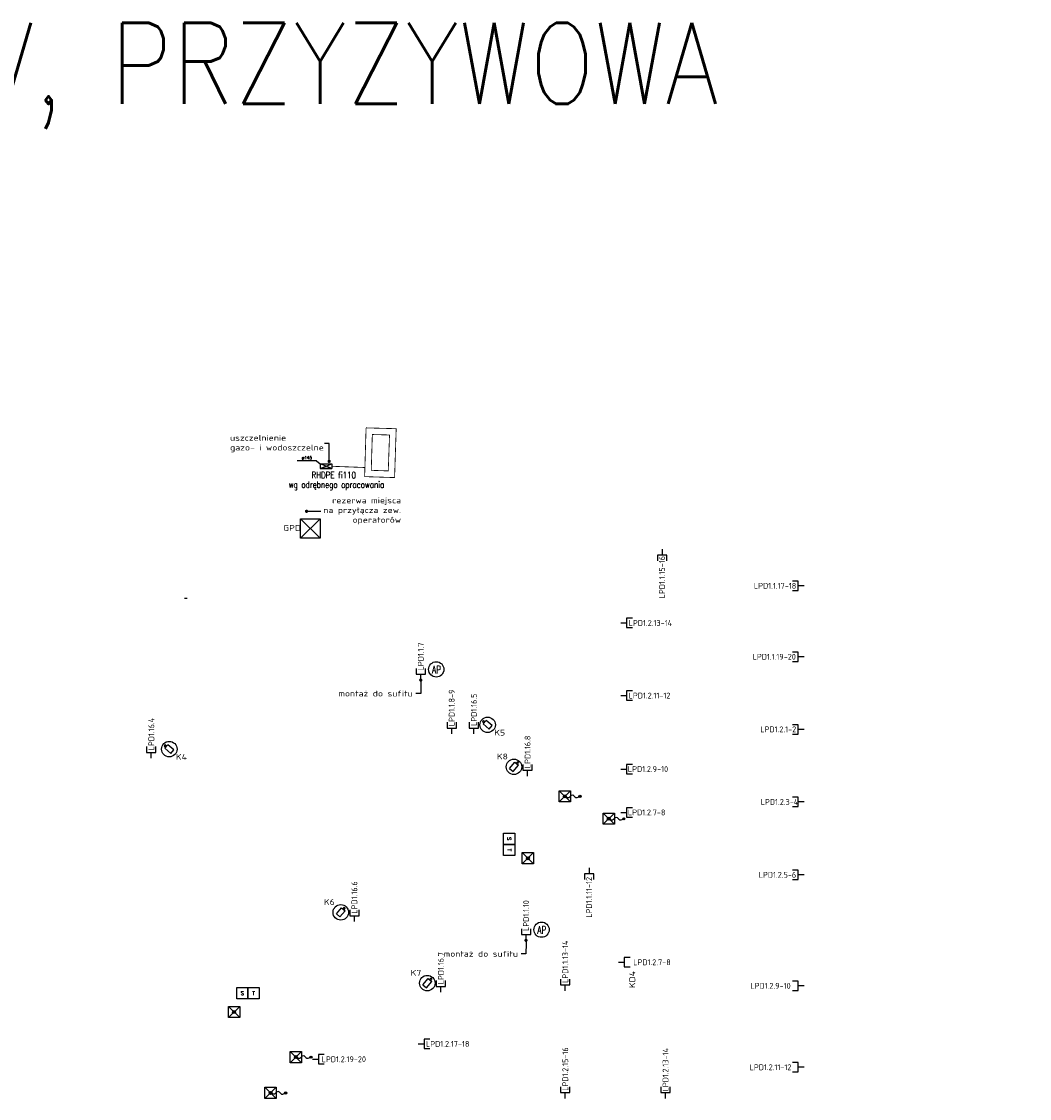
# Model space of a CAD drawing. Header units: millimetres. Extents: x 94562 to 148980, y -25377 to 3008.
# Tile 128 of 140: x 101395 to 104506, y -361 to 2963. Entities that reach past the tile are written whole.
import ezdxf
from ezdxf import colors
from ezdxf.entities.mleader import LeaderData, LeaderLine
from ezdxf.enums import TextEntityAlignment as Align
from ezdxf.math import Vec2, Vec3

# ---------------------------------------------------------------- set-up
doc = ezdxf.new("R2010")
doc.units = ezdxf.units.MM
doc.linetypes.add('8', pattern=[0.5, 0.25, -0.25])
doc.layers.add('--00--ELEKTRYKA', color=7, linetype='Continuous', lineweight=20, true_color=0xff0a0a)
for name, color, linetype in [('0-EL-OPIS', 120, 'Continuous'), ('tt_opis', 30, 'Continuous'), ('tt_pomoc', 42, 'Continuous'), ('tt_symbole', 40, 'Continuous')]:
    doc.layers.add(name, color=color, linetype=linetype)
doc.styles.add('CP_ATTR', font='arial.ttf')
doc.styles.add('CP_TXT', font='ROMANS.SHX')
doc.styles.add('EL-OPIS', font='romans.shx', dxfattribs={"width": 0.85})
doc.styles.add('ELOPIS', font='romans.shx', dxfattribs={"width": 0.8})
doc.styles.add('iso', font='isocpeur.ttf', dxfattribs={"width": 1.2})
doc.styles.add('Opis_czujki', font='romans.shx', dxfattribs={"width": 0.7})

# ---------------------------------------------------------------- blocks, each defined once
blk = doc.blocks.new('_Dot')
at = {"color": 0, "linetype": 'ByBlock', "lineweight": -2}
blk.add_line((-0.5, 0), (-1, 0), dxfattribs=at)
at = {"color": 0, "linetype": 'ByBlock', "const_width": 0.5}
blk.add_lwpolyline([(-0.25, 0, 1), (0.25, 0, 1)], format="xyb", close=True, dxfattribs=at)
blk = doc.blocks.new('e g_media')
at = {"color": 0, "linetype": 'ByBlock', "lineweight": -2}
blk.add_line((0, 0), (10, 0), dxfattribs=at)
at = {"color": 0, "linetype": 'ByBlock', "lineweight": -2, "flags": 128}
blk.add_lwpolyline([(20, 8), (10, 8), (10, -8), (20, -8)], dxfattribs=at)
blk = doc.blocks.new('*U329')
at = {"color": 0, "linetype": 'ByBlock', "lineweight": -2}
blk.add_blockref('e g_media', (0, 0), dxfattribs=at)
at = {"color": 0, "linetype": 'ByBlock', "lineweight": -2, "style": 'iso'}
blk.add_attdef('TYP', text='', height=10, dxfattribs=at).set_placement((44.6, 0), align=Align.MIDDLE)
blk = doc.blocks.new('*U328')
at = {"color": 0, "linetype": 'ByBlock', "lineweight": -2}
blk.add_blockref('e g_media', (0, 0), dxfattribs=at)
at = {"color": 0, "linetype": 'ByBlock', "lineweight": -2, "style": 'iso'}
blk.add_attdef('TYP', text='', height=10, dxfattribs=at).set_placement((40.4, 0), align=Align.MIDDLE)
blk = doc.blocks.new('*U331')
at = {"color": 0, "linetype": 'ByBlock', "lineweight": -2}
blk.add_blockref('e g_media', (0, 0), dxfattribs=at)
at = {"color": 0, "linetype": 'ByBlock', "lineweight": -2, "style": 'iso'}
blk.add_attdef('TYP', text='', height=10, dxfattribs=at).set_placement((42.4, 0), align=Align.MIDDLE)
blk = doc.blocks.new('*U332')
at = {"color": 0, "linetype": 'ByBlock', "lineweight": -2}
blk.add_blockref('e g_media', (0, 0), dxfattribs=at)
at = {"color": 0, "linetype": 'ByBlock', "lineweight": -2, "style": 'iso'}
blk.add_attdef('TYP', text='', height=10, dxfattribs=at).set_placement((49.7, 0), align=Align.MIDDLE)
blk = doc.blocks.new('*U330')
at = {"color": 0, "linetype": 'ByBlock', "lineweight": -2}
blk.add_blockref('e g_media', (0, 0), dxfattribs=at)
at = {"color": 0, "linetype": 'ByBlock', "lineweight": -2, "style": 'iso'}
blk.add_attdef('TYP', text='', height=10, rotation=180, dxfattribs=at).set_placement((50.5, 0), align=Align.MIDDLE)
blk = doc.blocks.new('AP')
at = {"layer": 'tt_symbole'}
blk.add_circle((0, 0), 23.6, dxfattribs=at)
at = {"layer": 'tt_symbole', "style": 'Opis_czujki', "width": 0.7}
blk.add_text('AP', height=23.4, dxfattribs=at).set_placement((-12.9, -12.4))
blk = doc.blocks.new('_ASN_kam_stac_wew')
at = {"lineweight": -3}
for p, q in [((2353.2, 597.7), (2381.2, 597.7)), ((2353.2, 597.7), (2353.2, 581.7)), ((2381.2, 597.7), (2381.2, 581.7)), ((2353.2, 581.7), (2381.2, 581.7)), ((2381.2, 587.2), (2381.2, 592.2)), ((2388.2, 592.2), (2386.3, 592.2)), ((2386.3, 587.2), (2386.3, 592.2)), ((2388.2, 587.2), (2386.3, 587.2)), ((2388.2, 587.2), (2388.2, 592.2))]:
    blk.add_line(p, q, dxfattribs=at)
for p, q in [((2386.3, 592.2), (2381.2, 592.2)), ((2386.3, 587.2), (2381.2, 587.2))]:
    blk.add_line(p, q)
blk = doc.blocks.new('K1')
at = {"layer": 'tt_symbole'}
blk.add_circle((0, 0), 23.9, dxfattribs=at)
at = {"layer": 'tt_symbole', "xscale": 0.8959999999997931, "yscale": 0.8959999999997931, "zscale": 0.8959999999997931}
blk.add_blockref('_ASN_kam_stac_wew', (-2121, -528.4), dxfattribs=at)
blk = doc.blocks.new('*U67')
at = {"color": 0, "linetype": 'ByBlock', "lineweight": -2}
blk.add_blockref('e g_media', (0, 0), dxfattribs=at)
at = {"color": 0, "linetype": 'ByBlock', "lineweight": -2, "style": 'iso'}
blk.add_attdef('TYP', text='', height=10, dxfattribs=at).set_placement((41.3, 0), align=Align.MIDDLE)
blk = doc.blocks.new('cpel_sig_SB0005A')
blk.add_lwpolyline([(-7.5, 7.5), (7.5, 7.5), (7.5, -7.5), (-7.5, -7.5)], close=True)
at = {"style": 'CP_TXT'}
blk.add_text('S', height=5, dxfattribs=at).set_placement((0, 0), align=Align.MIDDLE_CENTER)
at = {"linetype": 'Continuous', "style": 'CP_ATTR', "flags": 9}
for tag in ['TAG', 'MARK1', 'EL-STATUS', 'FUNCTION', 'GROUP', 'NUMBER', 'WEIGHT', 'LINK', 'OTHER', 'IP', 'CHARACTER', 'POWER', 'CURRENT', 'VOLTAGE', 'PRODUCER', 'ORDER-NO', 'PRODUCT-TYPE', 'OTHER1', 'MARK2', 'ARTICLE', 'NAME']:
    blk.add_attdef(tag, text='', height=0.00005, dxfattribs=at).set_placement((-7.5, -7.5), align=Align.MIDDLE_LEFT)
blk = doc.blocks.new('cpel_sig_SB0018A')
blk.add_lwpolyline([(-7.5, 7.5), (7.5, 7.5), (7.5, -7.5), (-7.5, -7.5)], close=True)
at = {"style": 'CP_TXT'}
blk.add_text('T', height=5, dxfattribs=at).set_placement((0, 0), align=Align.MIDDLE_CENTER)
at = {"linetype": 'Continuous', "style": 'CP_ATTR', "flags": 9}
for tag in ['TAG', 'MARK1', 'EL-STATUS', 'FUNCTION', 'GROUP', 'NUMBER', 'WEIGHT', 'LINK', 'OTHER', 'IP', 'CHARACTER', 'POWER', 'CURRENT', 'VOLTAGE', 'PRODUCER', 'ORDER-NO', 'PRODUCT-TYPE', 'OTHER1', 'MARK2', 'ARTICLE', 'NAME']:
    blk.add_attdef(tag, text='', height=0.00005, dxfattribs=at).set_placement((-7.5, -7.5), align=Align.MIDDLE_LEFT)
blk = doc.blocks.new('cpel_sig_SB0011A')
h = blk.add_hatch(color=256)
h.paths.add_polyline_path([(2, 0, 0.198912), (1.4, 1.4), (0, 0), (1.4, -1.4, 0.198912)])
h.paths.add_polyline_path([(0, 0), (-1.4, -1.4, 0.414214), (1.4, -1.4)])
h.paths.add_polyline_path([(-1.4, -1.4), (0, 0), (-1.4, 1.4, 0.414214)])
h.paths.add_polyline_path([(0, 0), (1.4, 1.4, 0.414214), (-1.4, 1.4)])
for p, q in [((7.5, -7.5), (-7.5, 7.5)), ((-7.5, -7.5), (7.5, 7.5))]:
    blk.add_line(p, q)
blk.add_lwpolyline([(-7.5, 7.5), (7.5, 7.5), (7.5, -7.5), (-7.5, -7.5)], close=True)
blk.add_circle((0, 0), 2)
at = {"linetype": 'Continuous', "style": 'CP_ATTR', "flags": 9}
for tag in ['TAG', 'MARK1', 'EL-STATUS', 'FUNCTION', 'GROUP', 'NUMBER', 'WEIGHT', 'LINK', 'OTHER', 'IP', 'CHARACTER', 'POWER', 'CURRENT', 'VOLTAGE', 'PRODUCER', 'ORDER-NO', 'PRODUCT-TYPE', 'OTHER1', 'MARK2', 'ARTICLE', 'NAME']:
    blk.add_attdef(tag, text='', height=0.00005, dxfattribs=at).set_placement((-7.5, -7.5), align=Align.MIDDLE_LEFT)
blk = doc.blocks.new('cpel_sig_SB0010A')
h = blk.add_hatch(color=256)
h.paths.add_polyline_path([(2, 0, 0.198912), (1.4, 1.4), (0, 0), (1.4, -1.4, 0.198912)])
h.paths.add_polyline_path([(0, 0), (-1.4, -1.4, 0.414214), (1.4, -1.4)])
h.paths.add_polyline_path([(-1.4, -1.4), (0, 0), (-1.4, 1.4, 0.414214)])
h.paths.add_polyline_path([(0, 0), (1.4, 1.4, 0.414214), (-1.4, 1.4)])
blk.add_hatch(color=256).paths.add_polyline_path([(21.7, -0.1, 1.205887), (18.8, -0.7, 0.829265)])
for p, q in [((7.5, -7.5), (-7.5, 7.5)), ((-7.5, -7.5), (7.5, 7.5)), ((0, 0), (3.8, -1.4)), ((6.5, -0.5), (8.6, 1.2)), ((11.8, 1.1), (13.5, -0.5)), ((16.4, -1.6), (20.2, -0.1))]:
    blk.add_line(p, q)
blk.add_lwpolyline([(-7.5, 7.5), (7.5, 7.5), (7.5, -7.5), (-7.5, -7.5)], close=True)
for centre, radius in [((0, 0), 2), ((20.2, -0.1), 1.5)]:
    blk.add_circle(centre, radius)
for centre, start, end in [((10.2, -0.6), 45.5514, 130.269), ((4.6, 0.8), 250.0631, 324.1861), ((15.6, 0.6), 207.738, 291.3291)]:
    blk.add_arc(centre, 2.36, start, end)
at = {"linetype": 'Continuous', "style": 'CP_ATTR', "flags": 9}
for tag in ['TAG', 'MARK1', 'EL-STATUS', 'FUNCTION', 'GROUP', 'NUMBER', 'WEIGHT', 'LINK', 'OTHER', 'IP', 'CHARACTER', 'POWER', 'CURRENT', 'VOLTAGE', 'PRODUCER', 'ORDER-NO', 'PRODUCT-TYPE', 'OTHER1', 'MARK2', 'ARTICLE', 'NAME']:
    blk.add_attdef(tag, text='', height=0.00005, dxfattribs=at).set_placement((-7.5, -7.5), align=Align.MIDDLE_LEFT)
blk = doc.blocks.new('*U333')
at = {"color": 0, "linetype": 'ByBlock', "lineweight": -2}
blk.add_blockref('e g_media', (0, 0), dxfattribs=at)
at = {"color": 0, "linetype": 'ByBlock', "lineweight": -2, "style": 'iso'}
blk.add_attdef('TYP', text='', height=10, rotation=180, dxfattribs=at).set_placement((48, 0), align=Align.MIDDLE)
blk = doc.blocks.new('*U336')
at = {"color": 0, "linetype": 'ByBlock', "lineweight": -2}
blk.add_blockref('e g_media', (0, 0), dxfattribs=at)
at = {"color": 0, "linetype": 'ByBlock', "lineweight": -2, "style": 'iso'}
blk.add_attdef('TYP', text='', height=10, dxfattribs=at).set_placement((50.7, 0), align=Align.MIDDLE)
blk = doc.blocks.new('*U337')
at = {"color": 0, "linetype": 'ByBlock', "lineweight": -2}
blk.add_blockref('e g_media', (0, 0), dxfattribs=at)
at = {"color": 0, "linetype": 'ByBlock', "lineweight": -2, "style": 'iso'}
blk.add_attdef('TYP', text='', height=10, dxfattribs=at).set_placement((49.2, 0), align=Align.MIDDLE)
blk = doc.blocks.new('*U338')
at = {"color": 0, "linetype": 'ByBlock', "lineweight": -2}
blk.add_blockref('e g_media', (0, 0), dxfattribs=at)
at = {"color": 0, "linetype": 'ByBlock', "lineweight": -2, "style": 'iso'}
blk.add_attdef('TYP', text='', height=10, dxfattribs=at).set_placement((46.6, 0), align=Align.MIDDLE)
blk = doc.blocks.new('*U339')
at = {"color": 0, "linetype": 'ByBlock', "lineweight": -2}
blk.add_blockref('e g_media', (0, 0), dxfattribs=at)
at = {"color": 0, "linetype": 'ByBlock', "lineweight": -2, "style": 'iso'}
blk.add_attdef('TYP', text='', height=10, dxfattribs=at).set_placement((44.3, 0), align=Align.MIDDLE)
blk = doc.blocks.new('*U334')
at = {"color": 0, "linetype": 'ByBlock', "lineweight": -2}
blk.add_blockref('e g_media', (0, 0), dxfattribs=at)
at = {"color": 0, "linetype": 'ByBlock', "lineweight": -2, "style": 'iso'}
blk.add_attdef('TYP', text='', height=10, rotation=180, dxfattribs=at).set_placement((49.8, 0), align=Align.MIDDLE)
blk = doc.blocks.new('*U335')
at = {"color": 0, "linetype": 'ByBlock', "lineweight": -2}
blk.add_blockref('e g_media', (0, 0), dxfattribs=at)
at = {"color": 0, "linetype": 'ByBlock', "lineweight": -2, "style": 'iso'}
blk.add_attdef('TYP', text='', height=10, rotation=180, dxfattribs=at).set_placement((51.2, 0), align=Align.MIDDLE)
blk = doc.blocks.new('*U342')
at = {"color": 0, "linetype": 'ByBlock', "lineweight": -2}
blk.add_blockref('e g_media', (0, 0), dxfattribs=at)
at = {"color": 0, "linetype": 'ByBlock', "lineweight": -2, "style": 'iso'}
blk.add_attdef('TYP', text='', height=10, rotation=180, dxfattribs=at).set_placement((44.3, 0), align=Align.MIDDLE)
blk = doc.blocks.new('*U341')
at = {"color": 0, "linetype": 'ByBlock', "lineweight": -2}
blk.add_blockref('e g_media', (0, 0), dxfattribs=at)
at = {"color": 0, "linetype": 'ByBlock', "lineweight": -2, "style": 'iso'}
blk.add_attdef('TYP', text='', height=10, rotation=180, dxfattribs=at).set_placement((42.2, 0), align=Align.MIDDLE)
blk = doc.blocks.new('*U340')
at = {"color": 0, "linetype": 'ByBlock', "lineweight": -2}
blk.add_blockref('e g_media', (0, 0), dxfattribs=at)
at = {"color": 0, "linetype": 'ByBlock', "lineweight": -2, "style": 'iso'}
blk.add_attdef('TYP', text='', height=10, rotation=180, dxfattribs=at).set_placement((45.7, 0), align=Align.MIDDLE)
blk = doc.blocks.new('*U155')
at = {"color": 0, "linetype": 'ByBlock', "lineweight": -2}
blk.add_blockref('e g_media', (0, 0), dxfattribs=at)
at = {"color": 0, "linetype": 'ByBlock', "lineweight": -2, "style": 'iso'}
blk.add_attdef('TYP', text='', height=10, rotation=180, dxfattribs=at).set_placement((57.6, 0), align=Align.MIDDLE)
blk = doc.blocks.new('*U54')
at = {"color": 0, "linetype": 'ByBlock', "lineweight": -2}
blk.add_blockref('e g_media', (0, 0), dxfattribs=at)
at = {"color": 0, "linetype": 'ByBlock', "lineweight": -2, "style": 'iso'}
blk.add_attdef('TYP', text='', height=10, dxfattribs=at).set_placement((57.6, 0), align=Align.MIDDLE)
blk = doc.blocks.new('*U344')
at = {"color": 0, "linetype": 'ByBlock', "lineweight": -2}
blk.add_blockref('e g_media', (0, 0), dxfattribs=at)
at = {"color": 0, "linetype": 'ByBlock', "lineweight": -2, "style": 'iso'}
blk.add_attdef('TYP', text='', height=10, dxfattribs=at).set_placement((49.2, 0), align=Align.MIDDLE)
blk = doc.blocks.new('*U345')
at = {"color": 0, "linetype": 'ByBlock', "lineweight": -2}
blk.add_blockref('e g_media', (0, 0), dxfattribs=at)
at = {"color": 0, "linetype": 'ByBlock', "lineweight": -2, "style": 'iso'}
blk.add_attdef('TYP', text='', height=10, dxfattribs=at).set_placement((50.4, 0), align=Align.MIDDLE)
blk = doc.blocks.new('*U346')
at = {"color": 0, "linetype": 'ByBlock', "lineweight": -2}
blk.add_blockref('e g_media', (0, 0), dxfattribs=at)
at = {"color": 0, "linetype": 'ByBlock', "lineweight": -2, "style": 'iso'}
blk.add_attdef('TYP', text='', height=10, dxfattribs=at).set_placement((50.5, 0), align=Align.MIDDLE)
blk = doc.blocks.new('*U343')
at = {"color": 0, "linetype": 'ByBlock', "lineweight": -2}
blk.add_blockref('e g_media', (0, 0), dxfattribs=at)
at = {"color": 0, "linetype": 'ByBlock', "lineweight": -2, "style": 'iso'}
blk.add_attdef('TYP', text='', height=10, dxfattribs=at).set_placement((53.5, 0), align=Align.MIDDLE)
blk = doc.blocks.new('od')
at = {"layer": 'tt_pomoc'}
for points in [[(-10.5, 10), (-70.3, 10)], [(-10.5, 10), (0, 0)]]:
    blk.add_lwpolyline(points, dxfattribs=at)

msp = doc.modelspace()

# ---------------------------------------------------------------- linework, layer by layer
at = {"layer": '--00--ELEKTRYKA', "color": 30, "linetype": '8', "lineweight": 15, "ltscale": 40, "true_color": 0xf26722, "const_width": 2.5}
for points in [[(102458.9, 1708.2), (102454.5, 1558.2), (102546.9, 1555.2), (102551.9, 1706.1), (102459, 1708.6)], [(102478.2, 1688.1), (102474.9, 1577.6), (102527.4, 1575.8), (102531.3, 1686.7), (102478.2, 1688.1)], [(102455.3, 1586.3), (102352.9, 1590.1)]]:
    msp.add_lwpolyline(points, dxfattribs=at)
at = {"layer": 'tt_opis'}
msp.add_lwpolyline([(101898.3, 1182.7), (101906.9, 1182.7)], dxfattribs=at)
at = {"layer": 'tt_pomoc', "linetype": 'ByBlock', "ltscale": 0.01}
msp.add_lwpolyline([(102316.9, 1597.3), (102316.9, 1582.8), (102352.9, 1582.8), (102316.9, 1597.3), (102352.9, 1597.3), (102352.9, 1582.8), (102316.9, 1582.8), (102352.9, 1597.3)], dxfattribs=at)
at = {"layer": 'tt_symbole'}
for points in [[(102256.9, 1428.1), (102316.9, 1428.1), (102316.9, 1368.1), (102256.9, 1368.1), (102256.9, 1428.1)], [(102256.9, 1428.1), (102316.9, 1368.1)], [(102256.9, 1368.1), (102316.9, 1428.1)]]:
    msp.add_lwpolyline(points, dxfattribs=at)

# ---------------------------------------------------------------- block references
at = {"layer": 'tt_pomoc', "rotation": 3.134950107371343e-08}
msp.add_blockref('od', (102316.9, 1597.3), dxfattribs=at)
at = {"layer": 'tt_symbole', "xscale": 1.8, "yscale": 1.8, "zscale": 1.8}
for name, p, rotation, values in [('*U333', (103372.4, 1334.3), 270.000000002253, {'TYP': 'LPD1.1.15-16'}), ('*U334', (103810.9, 1221.3), 179.999999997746, {'TYP': 'LPD1.1.17-18'}), ('*U328', (102627.7, 930.4), 89.99999999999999, {'TYP': 'LPD1.1.7'}), ('*U335', (103810.9, 1002.3), 179.999999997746, {'TYP': 'LPD1.1.19-20'}), ('*U329', (102723.1, 764.3), 89.99999999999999, {'TYP': 'LPD1.1.8-9'}), ('*U67', (102791.8, 764.3), 89.99999999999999, {'TYP': 'LPD1.16.5'}), ('*U67', (101796.1, 689.3), 89.99999999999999, {'TYP': 'LPD1.16.4'}), ('*U67', (102957.3, 634.3), 89.99999999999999, {'TYP': 'LPD1.16.8'}), ('*U342', (103810.9, 778.3), 179.999999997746, {'TYP': 'LPD1.2.1-2'}), ('*U341', (103810.9, 554.3), 179.999999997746, {'TYP': 'LPD1.2.3-4'}), ('*U330', (103147, 350.8), 270, {'TYP': 'LPD1.1.11-12'}), ('*U340', (103810.9, 329.4), 179.999999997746, {'TYP': 'LPD1.2.5-6'}), ('*U67', (102422.8, 185.2), 89.99999999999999, {'TYP': 'LPD1.16.6'}), ('*U331', (102952.6, 127.2), 89.99999999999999, {'TYP': 'LPD1.1.10'}), ('*U332', (103073.7, -28.4), 89.99999999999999, {'TYP': 'LPD1.1.13-14'}), ('*U67', (102689.8, -33.2), 89.99999999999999, {'TYP': 'LPD1.16.7'}), ('*U155', (103810.9, -13.1), 179.999999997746, {'TYP': 'LPD1.2.9-10'}), ('*U345', (103073.7, -360.7), 89.99999999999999, {'TYP': 'LPD1.2.15-16'}), ('*U344', (103383.1, -360.7), 90.00000000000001, {'TYP': 'LPD1.2.13-14'}), ('*U155', (103810.9, -264.5), 179.999999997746, {'TYP': 'LPD1.2.11-12'})]:
    msp.add_blockref(name, p, dxfattribs=dict(at, rotation=rotation)).add_auto_attribs(values)
for name, p, values in [('*U336', (103245.2, 1106.5), {'TYP': 'LPD1.2.13-14'}), ('*U337', (103245.2, 882.5), {'TYP': 'LPD1.2.11-12'}), ('*U338', (103245.2, 655.8), {'TYP': 'LPD1.2.9-10'}), ('*U339', (103245.2, 522), {'TYP': 'LPD1.2.7-8'}), ('*U54', (103237.7, 59.6), {'TYP': 'LPD1.2.7-8'}), ('*U346', (102619.9, -192.4), {'TYP': 'LPD1.2.17-18'}), ('*U343', (102293.9, -239.8), {'TYP': 'LPD1.2.19-20'})]:
    msp.add_blockref(name, p, dxfattribs=at).add_auto_attribs(values)
at = {"layer": 'tt_symbole'}
for p in [(102675.6, 963.4), (103000.5, 160.1)]:
    msp.add_blockref('AP', p, dxfattribs=at)
for p, rotation in [((102834, 792.3), 139.7287846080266), ((101851.5, 717.3), 139.7287846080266), ((102915.4, 662.7), 49.72878460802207), ((102380.9, 213.6), 49.72878460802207), ((102647.9, -4.8), 49.72878460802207)]:
    msp.add_blockref('K1', p, dxfattribs=dict(at, rotation=rotation))
at = {"layer": 'tt_symbole', "lineweight": -3, "xscale": 2.304000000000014, "yscale": 2.304000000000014, "zscale": 2.304000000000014}
for name, p in [('cpel_sig_SB0010A', (103072.4, 571.5)), ('cpel_sig_SB0010A', (103208, 502.5)), ('cpel_sig_SB0011A', (102958.3, 380.6)), ('cpel_sig_SB0005A', (102077.1, -36.1)), ('cpel_sig_SB0018A', (102111.6, -36.1)), ('cpel_sig_SB0011A', (102051.6, -94)), ('cpel_sig_SB0010A', (102242.1, -233.1)), ('cpel_sig_SB0010A', (102164, -343.4))]:
    msp.add_blockref(name, p, dxfattribs=at)
at = {"layer": 'tt_symbole', "lineweight": -3, "xscale": 2.304000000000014, "yscale": 2.304000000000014, "zscale": 2.304000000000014, "rotation": 270}
for name, p in [('cpel_sig_SB0005A', (102900.7, 440.6)), ('cpel_sig_SB0018A', (102900.7, 406))]:
    msp.add_blockref(name, p, dxfattribs=at)

# ---------------------------------------------------------------- texts
at = {"layer": '0-EL-OPIS', "ltscale": 4, "insert": (97535.5, 2958.1), "char_height": 250, "width": 7838.367, "attachment_point": 1, "rotation": 360, "style": 'EL-OPIS'}
msp.add_mtext('INST. STRUKTURALNA, CCTV, PRZYZYWOWA', dxfattribs=at)
at = {"layer": 'tt_opis', "style": 'ELOPIS', "width": 0.8}
for s, p in [('RHDPE fi110', (102290.6, 1553)), ('wg odrębnego opracowania', (102220.3, 1523.4))]:
    msp.add_text(s, height=20, rotation=359.9611, dxfattribs=at).set_placement(p)
at = {"layer": 'tt_opis', "char_height": 18, "style": 'iso'}
for s, width, insert, attachment_point in [('GPD', 134.16, (102230.4, 1399.8), 5), ('K5', 40.013, (102888.2, 768.2), 6), ('K4', 40.013, (101905.8, 693.2), 6), ('K8', 40.013, (102896.8, 694.5), 6), ('K6', 40.013, (102362.3, 245.4), 6), ('K7', 40.013, (102629.3, 27), 6)]:
    msp.add_mtext_dynamic_manual_height_columns(s, width=width, gutter_width=12.5, heights=[0], dxfattribs=dict(at, insert=insert, attachment_point=attachment_point))
at = {"layer": 'tt_opis', "insert": (103280.6, 32.4), "char_height": 18, "attachment_point": 6, "rotation": 90, "style": 'iso'}
msp.add_mtext_dynamic_manual_height_columns('KD4', width=40.013, gutter_width=12.5, heights=[0], dxfattribs=at)
at = {"layer": 'tt_pomoc', "insert": (102260.4, 1621.8), "char_height": 10, "width": 29174.553, "attachment_point": 1, "rotation": 359.9883, "style": 'ELOPIS'}
msp.add_mtext('φ145', dxfattribs=at)

# ---------------------------------------------------------------- leaders
at = {"layer": 'tt_opis'}
ml = msp.add_multileader_mtext('Standard', dxfattribs=at)
ml.set_content('uszczelnienie\\Pgazo- i wodoszczelne', color=256, style='iso')
ml.set_leader_properties()
ml.set_arrow_properties(name='DOT')
ml.build(insert=Vec2(0, 0))
ml.multileader.update_dxf_attribs({"text_left_attachment_type": 2, "text_right_attachment_type": 2, "dogleg_length": 15, "arrow_head_size": 10})
ctx = ml.context
ctx.base_point, ctx.char_height, ctx.arrow_head_size, ctx.landing_gap_size, ctx.plane_origin = Vec3(102029.3, 1660.2), 18, 10, 10, Vec3(102343.5, 1686.3)
ctx.left_attachment, ctx.right_attachment = 2, 2
notes = []
notes.append((ctx, [(1, (1, 1, 0), (102345.1, 1660.2), (-1, 0), 15, [(0, [(102344.9, 1605.3)], 0, [])])]))
ctx.mtext.insert, ctx.mtext.width, ctx.mtext.defined_height, ctx.mtext.flow_direction = Vec3(102039.3, 1686.9), 362.536, 26, 5
ml = msp.add_multileader_mtext('Standard', dxfattribs=at)
ml.set_content('rezerwa miejsca\\Pna przyłącza zew. operatorów ', color=256, style='iso')
ml.set_leader_properties()
ml.set_arrow_properties(name='DOT')
ml.build(insert=Vec2(0, 0))
ml.multileader.update_dxf_attribs({"text_left_attachment_type": 2, "text_right_attachment_type": 2, "dogleg_length": 15, "arrow_head_size": 10})
ctx = ml.context
ctx.base_point, ctx.char_height, ctx.arrow_head_size, ctx.landing_gap_size, ctx.plane_origin = Vec3(102319.4, 1451.2), 18, 10, 10, Vec3(102304.5, 1552.2)
ctx.left_attachment, ctx.right_attachment, ctx.text_align_type = 2, 2, 2
notes.append((ctx, [(1, (1, 1, 0), (102304.4, 1451.2), (1, 0), 15, [(0, [(102275.2, 1451.1)], 0, [])])]))
ctx.mtext.insert, ctx.mtext.rotation, ctx.mtext.width, ctx.mtext.defined_height, ctx.mtext.alignment, ctx.mtext.flow_direction = Vec3(102567, 1493.8), 6.283185, 362.536, 26, 3, 5
ml = msp.add_multileader_mtext('Standard', dxfattribs=at)
ml.set_content('montaż do sufitu', color=256, style='iso')
ml.set_leader_properties()
ml.set_arrow_properties(name='DOT')
ml.build(insert=Vec2(0, 0))
ml.multileader.update_dxf_attribs({"text_left_attachment_type": 2, "text_right_attachment_type": 2, "dogleg_length": 15, "arrow_head_size": 10})
ctx = ml.context
ctx.base_point, ctx.char_height, ctx.arrow_head_size, ctx.landing_gap_size, ctx.plane_origin = Vec3(102370.2, 888.9), 18, 10, 10, Vec3(102628.2, 1071.4)
ctx.left_attachment, ctx.right_attachment, ctx.text_align_type = 2, 2, 2
notes.append((ctx, [(0, (1, 1, 0), (102627.6, 888.9), (-1, 0), 15, [(0, [(102627.7, 930.4)], 0, [])])]))
ctx.mtext.insert, ctx.mtext.rotation, ctx.mtext.width, ctx.mtext.defined_height, ctx.mtext.alignment, ctx.mtext.flow_direction = Vec3(102602.6, 897.9), 6.283185, 368.023, 13.4, 3, 5
ml = msp.add_multileader_mtext('Standard', dxfattribs=at)
ml.set_content('montaż do sufitu', color=256, style='iso')
ml.set_leader_properties()
ml.set_arrow_properties(name='DOT')
ml.build(insert=Vec2(0, 0))
ml.multileader.update_dxf_attribs({"text_left_attachment_type": 2, "text_right_attachment_type": 2, "dogleg_length": 15, "arrow_head_size": 10})
ctx = ml.context
ctx.base_point, ctx.char_height, ctx.arrow_head_size, ctx.landing_gap_size, ctx.plane_origin = Vec3(102695, 85.7), 18, 10, 10, Vec3(102953.1, 268.2)
ctx.left_attachment, ctx.right_attachment, ctx.text_align_type = 2, 2, 2
notes.append((ctx, [(0, (1, 1, 0), (102952.5, 85.7), (-1, 0), 15, [(0, [(102952.6, 127.2)], 0, [])])]))
ctx.mtext.insert, ctx.mtext.rotation, ctx.mtext.width, ctx.mtext.defined_height, ctx.mtext.alignment, ctx.mtext.flow_direction = Vec3(102927.5, 94.7), 6.283185, 368.023, 13.4, 3, 5
for ctx, leaders in notes:
    for number, flags, end, landing, length, lines in leaders:
        leader = LeaderData()
        leader.index, (leader.has_last_leader_line, leader.has_dogleg_vector, leader.attachment_direction) = number, flags
        leader.last_leader_point, leader.dogleg_vector, leader.dogleg_length = Vec3(end), Vec3(landing), length
        for number, points, colour, breaks in lines:
            line = LeaderLine()
            line.index, line.vertices, line.color, line.breaks = number, Vec3.list(points), colors.encode_raw_color(colour), breaks
            leader.lines.append(line)
        ctx.leaders.append(leader)

doc.saveas('drawing.dxf')
